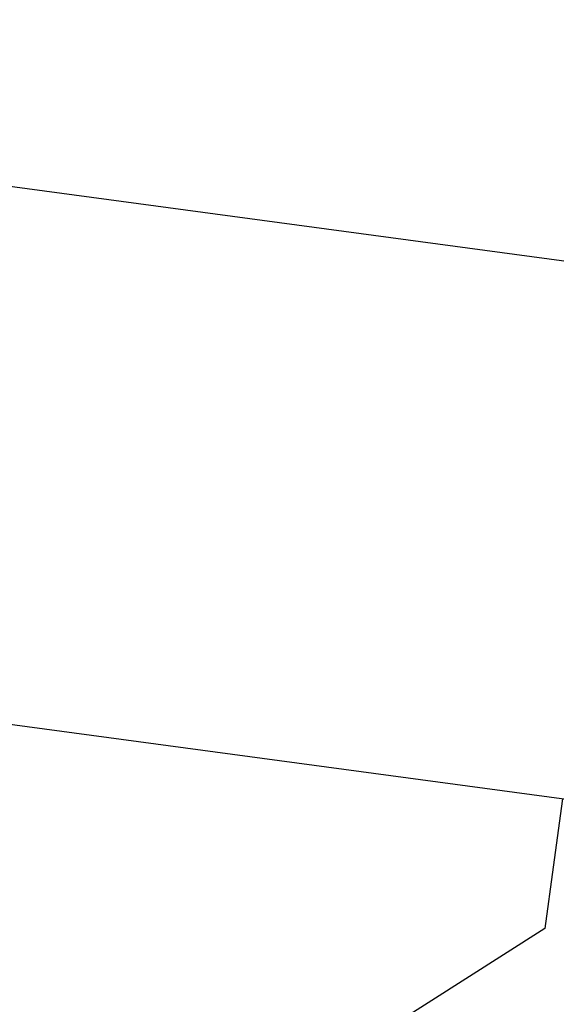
# Model space of a CAD drawing. Extents: x 312047 to 329088, y 8928324 to 8953812.
# Tile 9 of 125: x 319277 to 319404, y 8933637 to 8933870. Entities that reach past the tile are written whole.
import ezdxf

# ---------------------------------------------------------------- set-up
doc = ezdxf.new("R2010")
doc.units = 0
doc.header["$LTSCALE"] = 200
doc.header["$MEASUREMENT"] = 0
doc.linetypes.add('PHANTOM', pattern=[2.5, 1.25, -0.25, 0.25, -0.25, 0.25, -0.25])
doc.layers.add('ESTAC-GERAL', color=2, linetype='CONTINUOUS')
doc.layers.add('LIMIT_FX_DOM', color=180, linetype='PHANTOM')

msp = doc.modelspace()

# ---------------------------------------------------------------- linework, layer by layer
at = {"layer": 'ESTAC-GERAL'}
for p, q in [((319472.32, 8933803.85), (318981.55, 8933869.98)), ((319455.47, 8933678.75), (318973.86, 8933743.64))]:
    msp.add_line(p, q, dxfattribs=at)
at = {"layer": 'LIMIT_FX_DOM'}
for p, q in [((319405.91, 8933685.42), (319403.74, 8933669.27)), ((319403.74, 8933669.27), (319401.78, 8933654.74)), ((319401.78, 8933654.74), (319130.7, 8933482.43))]:
    msp.add_line(p, q, dxfattribs=at)
msp.add_arc((319411.07, 8933648.8), 90, 308.7929, 308.7929, dxfattribs=at)

doc.saveas('drawing.dxf')
